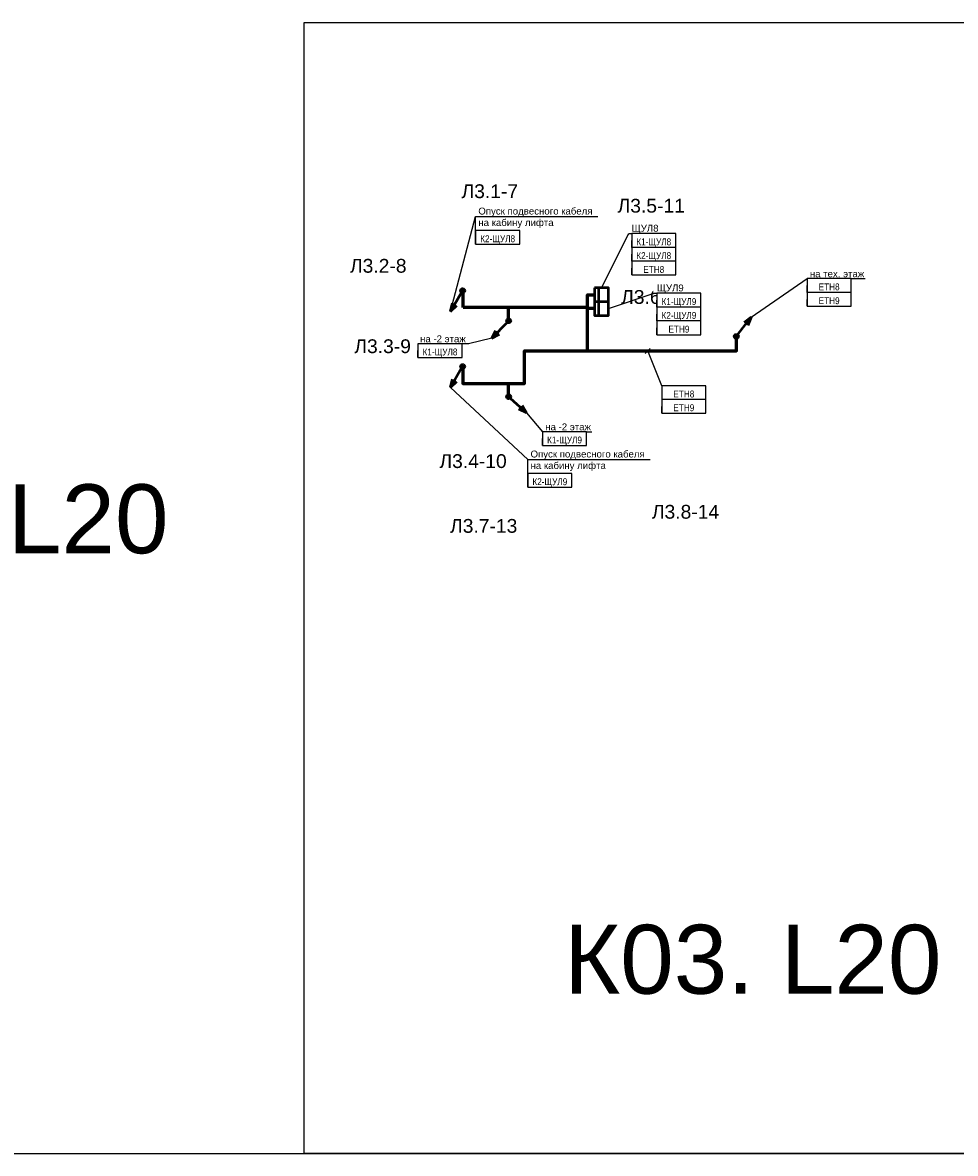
# Model space of a CAD drawing. Header units: millimetres. Extents: x -277772 to 277599, y -59564 to 282085.
# Tile 144 of 192: x -78220 to -44392, y 101872 to 142872. Entities that reach past the tile are written whole.
import ezdxf
from ezdxf import colors
from ezdxf.entities.mleader import LeaderData, LeaderLine
from ezdxf.enums import TextEntityAlignment as Align
from ezdxf.math import Vec2, Vec3

# ---------------------------------------------------------------- set-up
doc = ezdxf.new("R2018")
doc.units = ezdxf.units.MM
doc.set_wipeout_variables(frame=1)
doc.layers.add('UNPLOTTED', color=2, linetype='Continuous', plot=False)
for name, color, linetype, lineweight in [('КИП_выноска', 6, 'Continuous', 25), ('КИП_прибор', 140, 'Continuous', 50), ('КИП_трасса', 3, 'Continuous', 60)]:
    doc.layers.add(name, color=color, linetype=linetype, lineweight=lineweight)
doc.styles.add('CP.Text', font='arial.ttf')
doc.styles.add('GOST 2.304', font='arial.ttf', dxfattribs={"width": 0.85})
doc.linetypes.add('в трубе открыто', pattern='A,10,[133,ltypeshp.shx,S=0.75,R=0,X=-5,Y=2.5],-2.5,[130,ltypeshp.shx,S=2.5,R=-45,X=0,Y=0],-2.5', length=15)

# ---------------------------------------------------------------- blocks, each defined once
blk = doc.blocks.new('*U4')
at = {"color": 0}
blk.add_line((0, 85.08), (-185, 85.08), dxfattribs=at)
for points in [[(0, 410), (0, 0), (-569, 0), (-569, 410)], [(-185, 55.08), (0, 55.08), (0, 0), (-185, 0)]]:
    blk.add_lwpolyline(points, close=True, dxfattribs=at)
blk = doc.blocks.new('_None')
blk = doc.blocks.new('*U27')
at = {"lineweight": 50}
h = blk.add_hatch(color=256, dxfattribs=at)
h.dxf.hatch_style = 1
edge = h.paths.add_edge_path()
edge.add_arc((0, 0), 0.75, 240.0423, 600.0423)
for p, q in [((-0.37, -0.65), (-4.37, -7.58)), ((-4.37, -7.58), (-3.65, -4.53)), ((-4.37, -7.58), (-2.09, -5.43))]:
    blk.add_line(p, q, dxfattribs=at)
blk.add_circle((0, 0), 0.75, dxfattribs=at)
blk = doc.blocks.new('*U28')
at = {"lineweight": 50}
h = blk.add_hatch(color=256, dxfattribs=at)
h.dxf.hatch_style = 1
edge = h.paths.add_edge_path()
edge.add_arc((0, 0), 0.75, -41.659, 318.341)
for p, q in [((0.56, -0.5), (6.54, -5.82)), ((6.54, -5.82), (4.89, -3.15)), ((6.54, -5.82), (3.7, -4.49))]:
    blk.add_line(p, q, dxfattribs=at)
blk.add_circle((0, 0), 0.75, dxfattribs=at)
blk = doc.blocks.new('*U58')
at = {"color": 0, "lineweight": 30, "style": 'GOST 2.304', "width": 0.85}
for tag, p in [('ИМЯ_КАБЕЛЯ_3', (8, -12.5)), ('ИМЯ_КАБЕЛЯ_4', (8, -17.5)), ('ИМЯ_КАБЕЛЯ_5', (8, -22.5)), ('ИМЯ_КАБЕЛЯ_6', (8, -27.5)), ('ИМЯ_КАБЕЛЯ_7', (8, -32.5)), ('ИМЯ_КАБЕЛЯ_8', (8, -37.5)), ('ИМЯ_КАБЕЛЯ_9', (8, -42.5))]:
    blk.add_attdef(tag, text='', height=2.5, dxfattribs=at).set_placement(p, align=Align.BOTTOM_CENTER)
at = {"linetype": 'Continuous'}
blk.add_wipeout([(0, 2.5), (16, 2.5), (16, -2.5), (0, -2.5)], dxfattribs=at)
at = {"color": 0}
blk.add_line((0, -2.5), (0, 0), dxfattribs=at)
at = {"color": 0, "linetype": 'Continuous'}
blk.add_lwpolyline([(0, -2.5), (16, -2.5), (16, 2.5), (0, 2.5)], close=True, dxfattribs=at)
at = {"color": 0, "linetype": 'Continuous', "lineweight": 30, "ltscale": 75, "width": 0.85, "flags": 104}
blk.add_attdef('ПРИМЕЧАНИЕ_1', text='', height=2.5, dxfattribs=at).set_placement((8, 3.61), align=Align.BOTTOM_CENTER)
at = {"color": 0, "lineweight": 30, "style": 'GOST 2.304', "width": 0.85}
for tag, p in [('ИМЯ_КАБЕЛЯ_1', (8, -2.5)), ('ИМЯ_КАБЕЛЯ_2', (8, -7.5))]:
    blk.add_attdef(tag, text='', height=2.5, dxfattribs=at).set_placement(p, align=Align.BOTTOM_CENTER)
at = {"color": 0, "lineweight": 30, "width": 0.85, "flags": 104}
blk.add_attdef('ПРИМЕЧАНИЕ_2', text='', height=2.5, dxfattribs=at).set_placement((8, -7.53), align=Align.BOTTOM_CENTER)
blk = doc.blocks.new('*U57')
at = {"color": 0, "lineweight": 30, "style": 'GOST 2.304', "width": 0.85}
for tag, p in [('ИМЯ_КАБЕЛЯ_3', (8.01, -20.05)), ('ИМЯ_КАБЕЛЯ_4', (8.01, -25.05)), ('ИМЯ_КАБЕЛЯ_5', (8.01, -30.05)), ('ИМЯ_КАБЕЛЯ_6', (8.01, -35.05)), ('ИМЯ_КАБЕЛЯ_7', (8.01, -40.05)), ('ИМЯ_КАБЕЛЯ_8', (8.01, -45.05)), ('ИМЯ_КАБЕЛЯ_9', (8.01, -50.05))]:
    blk.add_attdef(tag, text='', height=2.5, dxfattribs=at).set_placement(p, align=Align.BOTTOM_CENTER)
at = {"linetype": 'Continuous'}
blk.add_wipeout([(0.01, -5.05), (16.01, -5.05), (16.01, -10.05), (0.01, -10.05)], dxfattribs=at)
at = {"color": 0}
blk.add_line((0.01, -10.05), (0, 0), dxfattribs=at)
at = {"color": 0, "linetype": 'Continuous'}
blk.add_lwpolyline([(0.01, -10.05), (16.01, -10.05), (16.01, -5.05), (0.01, -5.05)], close=True, dxfattribs=at)
at = {"color": 0, "linetype": 'Continuous', "lineweight": 30, "ltscale": 75, "width": 0.85, "flags": 104}
blk.add_attdef('ПРИМЕЧАНИЕ_1', text='', height=2.5, dxfattribs=at).set_placement((8.01, -3.94), align=Align.BOTTOM_CENTER)
at = {"color": 0, "lineweight": 30, "style": 'GOST 2.304', "width": 0.85}
for tag, p in [('ИМЯ_КАБЕЛЯ_1', (8.01, -10.05)), ('ИМЯ_КАБЕЛЯ_2', (8.01, -15.05))]:
    blk.add_attdef(tag, text='', height=2.5, dxfattribs=at).set_placement(p, align=Align.BOTTOM_CENTER)
at = {"color": 0, "lineweight": 30, "width": 0.85, "flags": 104}
blk.add_attdef('ПРИМЕЧАНИЕ_2', text='', height=2.5, dxfattribs=at).set_placement((8.01, -15.08), align=Align.BOTTOM_CENTER)
blk = doc.blocks.new('Шкаф')
at = {"linetype": 'Continuous'}
blk.add_wipeout([(-2.5, -2.5), (-2.5, 2.5), (2.5, 2.5), (2.5, -2.5)], dxfattribs=at)
at = {"color": 0, "linetype": 'Continuous'}
for points in [[(-2.5, -2.5), (2.5, -2.5), (2.5, 2.5), (-2.5, 2.5)], [(-2.5, -2.5), (2.5, -2.5), (2.5, -1), (-2.5, -1)]]:
    blk.add_lwpolyline(points, close=True, dxfattribs=at)
blk = doc.blocks.new('*U79')
at = {"lineweight": 50}
h = blk.add_hatch(color=256, dxfattribs=at)
h.dxf.hatch_style = 1
edge = h.paths.add_edge_path()
edge.add_arc((0, 0), 0.75, -133.6166, 226.3834)
for p, q in [((-0.52, -0.54), (-6.04, -6.33)), ((-6.04, -6.33), (-4.62, -3.54)), ((-6.04, -6.33), (-3.31, -4.78))]:
    blk.add_line(p, q, dxfattribs=at)
blk.add_circle((0, 0), 0.75, dxfattribs=at)
blk = doc.blocks.new('*U76')
at = {"lineweight": 50}
h = blk.add_hatch(color=256, dxfattribs=at)
h.dxf.hatch_style = 1
edge = h.paths.add_edge_path()
edge.add_arc((0, 0), 0.75, 412.5351, 772.5351)
for p, q in [((0.46, 0.6), (5.32, 6.95)), ((5.32, 6.95), (2.78, 5.11)), ((5.32, 6.95), (4.21, 4.02))]:
    blk.add_line(p, q, dxfattribs=at)
blk.add_circle((0, 0), 0.75, dxfattribs=at)
blk = doc.blocks.new('*U80')
at = {"color": 0, "linetype": 'Continuous'}
blk.add_line((-0.88, -0.88), (0.88, 0.88), dxfattribs=at)
at = {"color": 0, "lineweight": 30, "style": 'GOST 2.304', "width": 0.85}
for tag, p in [('ИМЯ_КАБЕЛЯ_3', (13.09, -27.61)), ('ИМЯ_КАБЕЛЯ_4', (13.09, -32.61)), ('ИМЯ_КАБЕЛЯ_5', (13.09, -37.61)), ('ИМЯ_КАБЕЛЯ_6', (13.09, -42.61)), ('ИМЯ_КАБЕЛЯ_7', (13.09, -47.61)), ('ИМЯ_КАБЕЛЯ_8', (13.09, -52.61)), ('ИМЯ_КАБЕЛЯ_9', (13.09, -57.61))]:
    blk.add_attdef(tag, text='', height=2.5, dxfattribs=at).set_placement(p, align=Align.BOTTOM_CENTER)
at = {"linetype": 'Continuous'}
blk.add_wipeout([(5.09, -12.61), (21.09, -12.61), (21.09, -17.61), (5.09, -17.61)], dxfattribs=at)
at = {"color": 0}
blk.add_line((5.09, -12.61), (0, 0), dxfattribs=at)
at = {"color": 0, "linetype": 'Continuous'}
blk.add_lwpolyline([(5.09, -17.61), (21.09, -17.61), (21.09, -12.61), (5.09, -12.61)], close=True, dxfattribs=at)
at = {"color": 0, "linetype": 'Continuous', "lineweight": 30, "ltscale": 75, "width": 0.85, "flags": 104}
blk.add_attdef('ПРИМЕЧАНИЕ_1', text='', height=2.5, dxfattribs=at).set_placement((13.09, -11.5), align=Align.BOTTOM_CENTER)
at = {"color": 0, "lineweight": 30, "style": 'GOST 2.304', "width": 0.85}
for tag, p in [('ИМЯ_КАБЕЛЯ_1', (13.09, -17.61)), ('ИМЯ_КАБЕЛЯ_2', (13.09, -22.61))]:
    blk.add_attdef(tag, text='', height=2.5, dxfattribs=at).set_placement(p, align=Align.BOTTOM_CENTER)
at = {"color": 0, "lineweight": 30, "width": 0.85, "flags": 104}
blk.add_attdef('ПРИМЕЧАНИЕ_2', text='', height=2.5, dxfattribs=at).set_placement((13.09, -22.64), align=Align.BOTTOM_CENTER)

msp = doc.modelspace()

# ---------------------------------------------------------------- linework, layer by layer
at = {"layer": 'UNPLOTTED', "color": 1, "ltscale": 100}
msp.add_xline((-94774, 101872), (1, 0), dxfattribs=at)
at = {"layer": 'КИП_трасса', "linetype": 'в трубе открыто', "ltscale": 100}
for points in [[(-60594, 132059), (-60594, 132537)], [(-62257, 130403), (-62257, 129787), (-60017, 129787), (-60017, 130969), (-52336, 130969), (-52336, 131494)], [(-60594, 129309), (-60594, 129787)]]:
    msp.add_lwpolyline(points, dxfattribs=at)

# ---------------------------------------------------------------- block references
at = {"layer": 'UNPLOTTED', "xscale": 100, "yscale": 100, "zscale": 100}
msp.add_blockref('*U4', (-11109, 101872), dxfattribs=at)
at = {"layer": 'КИП_выноска', "xscale": 100, "yscale": 100, "zscale": 100}
for name, p in [('*U27', (-62261, 133153)), ('*U79', (-60594, 132059)), ('*U76', (-52336, 131494)), ('*U27', (-62261, 130403)), ('*U28', (-60594, 129309))]:
    msp.add_blockref(name, p, dxfattribs=at)

# ---------------------------------------------------------------- texts
at = {"layer": 'UNPLOTTED', "style": 'CP.Text'}
for s, p in [('Л3.1-7', (-62302, 136509)), ('Л3.5-11', (-56642, 135983)), ('Л3.2-8', (-66347, 133805)), ('Л3.6-12', (-56513, 132675)), ('Л3.3-9', (-66188, 130889)), ('Л3.4-10', (-63102, 126723)), ('Л3.8-14', (-55399, 124886)), ('Л3.7-13', (-62717, 124374))]:
    msp.add_text(s, height=500, dxfattribs=at).set_placement(p)
for s, p in [('L20', (-72927, 123631)), ('К03. L20', (-44896, 107661))]:
    msp.add_text(s, height=2500, dxfattribs=at).set_placement(p, align=Align.RIGHT)

# ---------------------------------------------------------------- next in the draw order: block references
at = {"layer": 'КИП_прибор', "linetype": 'ByBlock', "xscale": 100, "yscale": 100, "zscale": 100, "rotation": 270}
msp.add_blockref('Шкаф', (-57224, 132507), dxfattribs=at)

# ---------------------------------------------------------------- next in the draw order: leaders
at = {"layer": 'КИП_выноска'}
ml = msp.add_multileader_mtext('Standard', dxfattribs=at)
ml.set_content('на тех. этаж', color=256, style='CP.Text')
ml.set_leader_properties(color=256, linetype='ByLayer', lineweight=-1)
ml.set_arrow_properties(name='NONE')
ml.build(insert=Vec2(0, 0))
ml.multileader.update_dxf_attribs({"has_dogleg": 0, "text_left_attachment_type": 6, "text_right_attachment_type": 6, "dogleg_length": 0.5, "arrow_head_size": 300})
ctx = ml.context
ctx.base_point, ctx.char_height, ctx.arrow_head_size, ctx.landing_gap_size, ctx.plane_origin = Vec3(-49770, 133589), 250, 300, 100, Vec3(-47984, 132572)
ctx.left_attachment, ctx.right_attachment = 6, 6
notes = []
notes.append((ctx, [(0, (1, 1, 0), (-49771, 133589), (1, 0), 0.5, [(0, [(-51804, 132188)], 0, [])])]))
ctx.mtext.insert, ctx.mtext.width, ctx.mtext.defined_height, ctx.mtext.flow_direction = Vec3(-49670, 133889), 1980.9, 319, 5
ctx.mtext.has_bg_fill, ctx.mtext.bg_color, ctx.mtext.bg_scale_factor, ctx.mtext.bg_transparency, ctx.mtext.use_window_bg_color = 1, -1027028792, 1.5, 0, 1
ml = msp.add_multileader_mtext('Standard', dxfattribs=at)
ml.set_content('на -2 этаж', color=256, style='CP.Text')
ml.set_leader_properties(color=256, linetype='ByLayer', lineweight=-1)
ml.set_arrow_properties(name='NONE')
ml.build(insert=Vec2(0, 0))
ml.multileader.update_dxf_attribs({"has_dogleg": 0, "text_left_attachment_type": 6, "text_right_attachment_type": 6, "dogleg_length": 0.5, "arrow_head_size": 300})
ctx = ml.context
ctx.base_point, ctx.char_height, ctx.arrow_head_size, ctx.landing_gap_size, ctx.plane_origin = Vec3(-63883, 131230), 250, 300, 100, Vec3(-61016, 128570)
ctx.left_attachment, ctx.right_attachment, ctx.text_align_type = 6, 6, 2
notes.append((ctx, [(1, (1, 1, 0), (-62047, 131230), (-1, 0), 0.5, [(0, [(-61198, 131426)], 0, [])])]))
ctx.mtext.insert, ctx.mtext.width, ctx.mtext.alignment, ctx.mtext.flow_direction = Vec3(-62148, 131530), 1672.35, 3, 5
ctx.mtext.has_bg_fill, ctx.mtext.bg_color, ctx.mtext.bg_scale_factor, ctx.mtext.bg_transparency, ctx.mtext.use_window_bg_color = 1, -1027028792, 1.5, 0, 1
ml = msp.add_multileader_mtext('Standard', dxfattribs=at)
ml.set_content('на -2 этаж', color=256, style='CP.Text')
ml.set_leader_properties(color=256, linetype='ByLayer', lineweight=-1)
ml.set_arrow_properties(name='NONE')
ml.build(insert=Vec2(0, 0))
ml.multileader.update_dxf_attribs({"has_dogleg": 0, "text_left_attachment_type": 6, "text_right_attachment_type": 6, "dogleg_length": 0.5, "arrow_head_size": 300})
ctx = ml.context
ctx.base_point, ctx.char_height, ctx.arrow_head_size, ctx.landing_gap_size, ctx.plane_origin = Vec3(-59366, 128039), 250, 300, 100, Vec3(-56499, 125379)
ctx.left_attachment, ctx.right_attachment = 6, 6
notes.append((ctx, [(0, (1, 1, 0), (-59367, 128039), (1, 0), 0.5, [(0, [(-59941, 128728)], 0, [])])]))
ctx.mtext.insert, ctx.mtext.width, ctx.mtext.flow_direction = Vec3(-59266, 128339), 2299.33, 5
ctx.mtext.has_bg_fill, ctx.mtext.bg_color, ctx.mtext.bg_scale_factor, ctx.mtext.bg_transparency, ctx.mtext.use_window_bg_color = 1, -1027028792, 1.5, 0, 1
for ctx, leaders in notes:
    for number, flags, end, landing, length, lines in leaders:
        leader = LeaderData()
        leader.index, (leader.has_last_leader_line, leader.has_dogleg_vector, leader.attachment_direction) = number, flags
        leader.last_leader_point, leader.dogleg_vector, leader.dogleg_length = Vec3(end), Vec3(landing), length
        for number, points, colour, breaks in lines:
            line = LeaderLine()
            line.index, line.vertices, line.color, line.breaks = number, Vec3.list(points), colors.encode_raw_color(colour), breaks
            leader.lines.append(line)
        ctx.leaders.append(leader)

# ---------------------------------------------------------------- next in the draw order: block references
ref = msp.add_blockref('*U58', (-49770, 133339), dxfattribs=dict(at, xscale=100, yscale=100, zscale=100))
lines = msp.add_mtext('\\W0.8500;', dxfattribs={"layer": '0', "color": 0, "linetype": 'Continuous', "lineweight": 30, "ltscale": 75, "insert": (-48970, 133700), "char_height": 2.5, "attachment_point": 1})
ref.add_attrib('ПРИМЕЧАНИЕ_1', '', (-48970, 133700), dxfattribs={"flags": 104}).embed_mtext(lines)
ref.add_attrib('ИМЯ_КАБЕЛЯ_1', 'ETH8', dxfattribs={"layer": '0', "color": 0, "lineweight": 30, "height": 250, "style": 'GOST 2.304', "width": 0.85}).set_placement((-48970, 133089), align=Align.BOTTOM_CENTER)
lines = msp.add_mtext('\\W0.8500;', dxfattribs={"layer": '0', "color": 0, "lineweight": 30, "insert": (-48970, 132586), "char_height": 2.5, "attachment_point": 1})
ref.add_attrib('ПРИМЕЧАНИЕ_2', '', (-48970, 132586), dxfattribs={"flags": 104}).embed_mtext(lines)
ref = msp.add_blockref('*U58', (-63883, 130980), dxfattribs=dict(at, xscale=100, yscale=100, zscale=100))
lines = msp.add_mtext('\\W0.8500;', dxfattribs={"layer": '0', "color": 0, "linetype": 'Continuous', "lineweight": 30, "ltscale": 75, "insert": (-63083, 131341), "char_height": 2.5, "attachment_point": 1})
ref.add_attrib('ПРИМЕЧАНИЕ_1', '', (-63083, 131341), dxfattribs={"flags": 104}).embed_mtext(lines)
ref.add_attrib('ИМЯ_КАБЕЛЯ_1', 'К1-ЩУЛ8', dxfattribs={"layer": '0', "color": 0, "lineweight": 30, "height": 250, "style": 'GOST 2.304', "width": 0.85}).set_placement((-63083, 130730), align=Align.BOTTOM_CENTER)
lines = msp.add_mtext('\\W0.8500;', dxfattribs={"layer": '0', "color": 0, "lineweight": 30, "insert": (-63083, 130227), "char_height": 2.5, "attachment_point": 1})
ref.add_attrib('ПРИМЕЧАНИЕ_2', '', (-63083, 130227), dxfattribs={"flags": 104}).embed_mtext(lines)
ref = msp.add_blockref('*U58', (-59366, 127789), dxfattribs=dict(at, xscale=100, yscale=100, zscale=100))
lines = msp.add_mtext('\\W0.8500;', dxfattribs={"layer": '0', "color": 0, "linetype": 'Continuous', "lineweight": 30, "ltscale": 75, "insert": (-58566, 128150), "char_height": 2.5, "attachment_point": 1})
ref.add_attrib('ПРИМЕЧАНИЕ_1', '', (-58566, 128150), dxfattribs={"flags": 104}).embed_mtext(lines)
ref.add_attrib('ИМЯ_КАБЕЛЯ_1', 'К1-ЩУЛ9', dxfattribs={"layer": '0', "color": 0, "lineweight": 30, "height": 250, "style": 'GOST 2.304', "width": 0.85}).set_placement((-58566, 127539), align=Align.BOTTOM_CENTER)
lines = msp.add_mtext('\\W0.8500;', dxfattribs={"layer": '0', "color": 0, "lineweight": 30, "insert": (-58566, 127036), "char_height": 2.5, "attachment_point": 1})
ref.add_attrib('ПРИМЕЧАНИЕ_2', '', (-58566, 127036), dxfattribs={"flags": 104}).embed_mtext(lines)

# ---------------------------------------------------------------- next in the draw order: leaders
ml = msp.add_multileader_mtext('Standard', dxfattribs=at)
ml.set_content('ЩУЛ9', color=256, style='CP.Text')
ml.set_leader_properties(color=256, linetype='ByLayer', lineweight=-1)
ml.set_arrow_properties(name='NONE')
ml.build(insert=Vec2(0, 0))
ml.multileader.update_dxf_attribs({"has_dogleg": 0, "text_left_attachment_type": 6, "text_right_attachment_type": 6, "dogleg_length": 0.5, "arrow_head_size": 300})
ctx = ml.context
ctx.base_point, ctx.char_height, ctx.arrow_head_size, ctx.landing_gap_size, ctx.plane_origin = Vec3(-55318, 133057), 250, 300, 100, Vec3(-52694, 130398)
ctx.left_attachment, ctx.right_attachment = 6, 6
notes = []
notes.append((ctx, [(0, (1, 1, 0), (-55318, 133057), (1, 0), 0.5, [(0, [(-56974, 132507)], 0, [])])]))
ctx.mtext.insert, ctx.mtext.width, ctx.mtext.defined_height, ctx.mtext.flow_direction = Vec3(-55218, 133377), 1655.96, 319, 5
ctx.mtext.has_bg_fill, ctx.mtext.bg_color, ctx.mtext.bg_scale_factor, ctx.mtext.bg_transparency, ctx.mtext.use_window_bg_color = 1, -1027028792, 1.5, 0, 1
for ctx, leaders in notes:
    for number, flags, end, landing, length, lines in leaders:
        leader = LeaderData()
        leader.index, (leader.has_last_leader_line, leader.has_dogleg_vector, leader.attachment_direction) = number, flags
        leader.last_leader_point, leader.dogleg_vector, leader.dogleg_length = Vec3(end), Vec3(landing), length
        for number, points, colour, breaks in lines:
            line = LeaderLine()
            line.index, line.vertices, line.color, line.breaks = number, Vec3.list(points), colors.encode_raw_color(colour), breaks
            leader.lines.append(line)
        ctx.leaders.append(leader)

# ---------------------------------------------------------------- next in the draw order: block references
ref = msp.add_blockref('*U58', (-55218, 132807), dxfattribs=dict(at, xscale=100, yscale=100, zscale=100))
lines = msp.add_mtext('\\W0.8500;', dxfattribs={"layer": '0', "color": 0, "linetype": 'Continuous', "lineweight": 30, "ltscale": 75, "insert": (-54418, 133169), "char_height": 2.5, "attachment_point": 1})
ref.add_attrib('ПРИМЕЧАНИЕ_1', '', (-54418, 133169), dxfattribs={"flags": 104}).embed_mtext(lines)
ref.add_attrib('ИМЯ_КАБЕЛЯ_1', 'К1-ЩУЛ9', dxfattribs={"layer": '0', "color": 0, "lineweight": 30, "height": 250, "style": 'GOST 2.304', "width": 0.85}).set_placement((-54418, 132557), align=Align.BOTTOM_CENTER)
lines = msp.add_mtext('\\W0.8500;', dxfattribs={"layer": '0', "color": 0, "lineweight": 30, "insert": (-54418, 132054), "char_height": 2.5, "attachment_point": 1})
ref.add_attrib('ПРИМЕЧАНИЕ_2', '', (-54418, 132054), dxfattribs={"flags": 104}).embed_mtext(lines)
ref = msp.add_blockref('*U58', (-49770, 132839), dxfattribs=dict(at, xscale=100, yscale=100, zscale=100))
lines = msp.add_mtext('\\W0.8500;', dxfattribs={"layer": '0', "color": 0, "linetype": 'Continuous', "lineweight": 30, "ltscale": 75, "insert": (-48970, 133200), "char_height": 2.5, "attachment_point": 1})
ref.add_attrib('ПРИМЕЧАНИЕ_1', '', (-48970, 133200), dxfattribs={"flags": 104}).embed_mtext(lines)
ref.add_attrib('ИМЯ_КАБЕЛЯ_1', 'ETH9', dxfattribs={"layer": '0', "color": 0, "lineweight": 30, "height": 250, "style": 'GOST 2.304', "width": 0.85}).set_placement((-48970, 132589), align=Align.BOTTOM_CENTER)
lines = msp.add_mtext('\\W0.8500;', dxfattribs={"layer": '0', "color": 0, "lineweight": 30, "insert": (-48970, 132086), "char_height": 2.5, "attachment_point": 1})
ref.add_attrib('ПРИМЕЧАНИЕ_2', '', (-48970, 132086), dxfattribs={"flags": 104}).embed_mtext(lines)

# ---------------------------------------------------------------- next in the draw order: leaders
ml = msp.add_multileader_mtext('Standard', dxfattribs=at)
ml.set_content('Опуск подвесного кабеля\\Pна кабину лифта', color=256, style='CP.Text')
ml.set_leader_properties(color=256, linetype='ByLayer', lineweight=-1)
ml.set_arrow_properties(name='NONE')
ml.build(insert=Vec2(0, 0))
ml.multileader.update_dxf_attribs({"has_dogleg": 0, "text_left_attachment_type": 6, "text_right_attachment_type": 6, "dogleg_length": 0.5, "arrow_head_size": 300})
ctx = ml.context
ctx.base_point, ctx.char_height, ctx.arrow_head_size, ctx.landing_gap_size, ctx.plane_origin = Vec3(-59900, 127031), 250, 300, 100, Vec3(-57375, 123923)
ctx.left_attachment, ctx.right_attachment = 6, 6
notes = []
notes.append((ctx, [(0, (1, 1, 0), (-59901, 127031), (1, 0), 0.5, [(0, [(-62698, 129645)], 0, [])])]))
ctx.mtext.insert, ctx.mtext.width, ctx.mtext.flow_direction = Vec3(-59800, 127355), 4659.57, 5
ctx.mtext.has_bg_fill, ctx.mtext.bg_color, ctx.mtext.bg_scale_factor, ctx.mtext.bg_transparency, ctx.mtext.use_window_bg_color = 1, -1073741824, 1.1, 0, 1
for ctx, leaders in notes:
    for number, flags, end, landing, length, lines in leaders:
        leader = LeaderData()
        leader.index, (leader.has_last_leader_line, leader.has_dogleg_vector, leader.attachment_direction) = number, flags
        leader.last_leader_point, leader.dogleg_vector, leader.dogleg_length = Vec3(end), Vec3(landing), length
        for number, points, colour, breaks in lines:
            line = LeaderLine()
            line.index, line.vertices, line.color, line.breaks = number, Vec3.list(points), colors.encode_raw_color(colour), breaks
            leader.lines.append(line)
        ctx.leaders.append(leader)

# ---------------------------------------------------------------- next in the draw order: block references
ref = msp.add_blockref('*U58', (-55218, 132307), dxfattribs=dict(at, xscale=100, yscale=100, zscale=100))
lines = msp.add_mtext('\\W0.8500;', dxfattribs={"layer": '0', "color": 0, "linetype": 'Continuous', "lineweight": 30, "ltscale": 75, "insert": (-54418, 132669), "char_height": 2.5, "attachment_point": 1})
ref.add_attrib('ПРИМЕЧАНИЕ_1', '', (-54418, 132669), dxfattribs={"flags": 104}).embed_mtext(lines)
ref.add_attrib('ИМЯ_КАБЕЛЯ_1', 'К2-ЩУЛ9', dxfattribs={"layer": '0', "color": 0, "lineweight": 30, "height": 250, "style": 'GOST 2.304', "width": 0.85}).set_placement((-54418, 132057), align=Align.BOTTOM_CENTER)
lines = msp.add_mtext('\\W0.8500;', dxfattribs={"layer": '0', "color": 0, "lineweight": 30, "insert": (-54418, 131554), "char_height": 2.5, "attachment_point": 1})
ref.add_attrib('ПРИМЕЧАНИЕ_2', '', (-54418, 131554), dxfattribs={"flags": 104}).embed_mtext(lines)
ref = msp.add_blockref('*U57', (-59900, 127031), dxfattribs=dict(at, xscale=100, yscale=100, zscale=100))
lines = msp.add_mtext('\\W0.8500;', dxfattribs={"layer": '0', "color": 0, "linetype": 'Continuous', "lineweight": 30, "ltscale": 75, "insert": (-59099, 126637), "char_height": 2.5, "attachment_point": 1})
ref.add_attrib('ПРИМЕЧАНИЕ_1', '', (-59099, 126637), dxfattribs={"flags": 104}).embed_mtext(lines)
ref.add_attrib('ИМЯ_КАБЕЛЯ_1', 'К2-ЩУЛ9', dxfattribs={"layer": '0', "color": 0, "lineweight": 30, "height": 250, "style": 'GOST 2.304', "width": 0.85}).set_placement((-59099, 126026), align=Align.BOTTOM_CENTER)
lines = msp.add_mtext('\\W0.8500;', dxfattribs={"layer": '0', "color": 0, "lineweight": 30, "insert": (-59099, 125523), "char_height": 2.5, "attachment_point": 1})
ref.add_attrib('ПРИМЕЧАНИЕ_2', '', (-59099, 125523), dxfattribs={"flags": 104}).embed_mtext(lines)

# ---------------------------------------------------------------- next in the draw order: leaders
ml = msp.add_multileader_mtext('Standard', dxfattribs=at)
ml.set_content('ЩУЛ8', color=256, style='CP.Text')
ml.set_leader_properties(color=256, linetype='ByLayer', lineweight=-1)
ml.set_arrow_properties(name='NONE')
ml.build(insert=Vec2(0, 0))
ml.multileader.update_dxf_attribs({"has_dogleg": 0, "text_left_attachment_type": 6, "text_right_attachment_type": 6, "dogleg_length": 0.5, "arrow_head_size": 300})
ctx = ml.context
ctx.base_point, ctx.char_height, ctx.arrow_head_size, ctx.landing_gap_size, ctx.plane_origin = Vec3(-56231, 135223), 250, 300, 100, Vec3(-53607, 132563)
ctx.left_attachment, ctx.right_attachment = 6, 6
notes = []
notes.append((ctx, [(0, (1, 1, 0), (-56231, 135223), (1, 0), 0.5, [(0, [(-57224, 133257)], 0, [])])]))
ctx.mtext.insert, ctx.mtext.width, ctx.mtext.defined_height, ctx.mtext.flow_direction = Vec3(-56131, 135542), 1655.96, 319, 5
ctx.mtext.has_bg_fill, ctx.mtext.bg_color, ctx.mtext.bg_scale_factor, ctx.mtext.bg_transparency, ctx.mtext.use_window_bg_color = 1, -1027028792, 1.5, 0, 1
for ctx, leaders in notes:
    for number, flags, end, landing, length, lines in leaders:
        leader = LeaderData()
        leader.index, (leader.has_last_leader_line, leader.has_dogleg_vector, leader.attachment_direction) = number, flags
        leader.last_leader_point, leader.dogleg_vector, leader.dogleg_length = Vec3(end), Vec3(landing), length
        for number, points, colour, breaks in lines:
            line = LeaderLine()
            line.index, line.vertices, line.color, line.breaks = number, Vec3.list(points), colors.encode_raw_color(colour), breaks
            leader.lines.append(line)
        ctx.leaders.append(leader)

# ---------------------------------------------------------------- next in the draw order: block references
ref = msp.add_blockref('*U58', (-56131, 134973), dxfattribs=dict(at, xscale=100, yscale=100, zscale=100))
lines = msp.add_mtext('\\W0.8500;', dxfattribs={"layer": '0', "color": 0, "linetype": 'Continuous', "lineweight": 30, "ltscale": 75, "insert": (-55331, 135334), "char_height": 2.5, "attachment_point": 1})
ref.add_attrib('ПРИМЕЧАНИЕ_1', '', (-55331, 135334), dxfattribs={"flags": 104}).embed_mtext(lines)
ref.add_attrib('ИМЯ_КАБЕЛЯ_1', 'К1-ЩУЛ8', dxfattribs={"layer": '0', "color": 0, "lineweight": 30, "height": 250, "style": 'GOST 2.304', "width": 0.85}).set_placement((-55331, 134723), align=Align.BOTTOM_CENTER)
lines = msp.add_mtext('\\W0.8500;', dxfattribs={"layer": '0', "color": 0, "lineweight": 30, "insert": (-55331, 134220), "char_height": 2.5, "attachment_point": 1})
ref.add_attrib('ПРИМЕЧАНИЕ_2', '', (-55331, 134220), dxfattribs={"flags": 104}).embed_mtext(lines)
ref = msp.add_blockref('*U58', (-55218, 131807), dxfattribs=dict(at, xscale=100, yscale=100, zscale=100))
lines = msp.add_mtext('\\W0.8500;', dxfattribs={"layer": '0', "color": 0, "linetype": 'Continuous', "lineweight": 30, "ltscale": 75, "insert": (-54418, 132169), "char_height": 2.5, "attachment_point": 1})
ref.add_attrib('ПРИМЕЧАНИЕ_1', '', (-54418, 132169), dxfattribs={"flags": 104}).embed_mtext(lines)
ref.add_attrib('ИМЯ_КАБЕЛЯ_1', 'ETH9', dxfattribs={"layer": '0', "color": 0, "lineweight": 30, "height": 250, "style": 'GOST 2.304', "width": 0.85}).set_placement((-54418, 131557), align=Align.BOTTOM_CENTER)
lines = msp.add_mtext('\\W0.8500;', dxfattribs={"layer": '0', "color": 0, "lineweight": 30, "insert": (-54418, 131054), "char_height": 2.5, "attachment_point": 1})
ref.add_attrib('ПРИМЕЧАНИЕ_2', '', (-54418, 131054), dxfattribs={"flags": 104}).embed_mtext(lines)

# ---------------------------------------------------------------- next in the draw order: leaders
ml = msp.add_multileader_mtext('Standard', dxfattribs=at)
ml.set_content('Опуск подвесного кабеля\\Pна кабину лифта', color=256, style='CP.Text')
ml.set_leader_properties(color=256, linetype='ByLayer', lineweight=-1)
ml.set_arrow_properties(name='NONE')
ml.build(insert=Vec2(0, 0))
ml.multileader.update_dxf_attribs({"has_dogleg": 0, "text_left_attachment_type": 6, "text_right_attachment_type": 6, "dogleg_length": 0.5, "arrow_head_size": 300})
ctx = ml.context
ctx.base_point, ctx.char_height, ctx.arrow_head_size, ctx.landing_gap_size, ctx.plane_origin = Vec3(-61793, 135841), 250, 300, 100, Vec3(-59267, 132732)
ctx.left_attachment, ctx.right_attachment = 6, 6
notes = []
notes.append((ctx, [(0, (1, 1, 0), (-61793, 135841), (1, 0), 0.5, [(0, [(-62698, 132395)], 0, [])])]))
ctx.mtext.insert, ctx.mtext.width, ctx.mtext.flow_direction = Vec3(-61693, 136164), 4659.57, 5
ctx.mtext.has_bg_fill, ctx.mtext.bg_color, ctx.mtext.bg_scale_factor, ctx.mtext.bg_transparency, ctx.mtext.use_window_bg_color = 1, -1073741824, 1.1, 0, 1
for ctx, leaders in notes:
    for number, flags, end, landing, length, lines in leaders:
        leader = LeaderData()
        leader.index, (leader.has_last_leader_line, leader.has_dogleg_vector, leader.attachment_direction) = number, flags
        leader.last_leader_point, leader.dogleg_vector, leader.dogleg_length = Vec3(end), Vec3(landing), length
        for number, points, colour, breaks in lines:
            line = LeaderLine()
            line.index, line.vertices, line.color, line.breaks = number, Vec3.list(points), colors.encode_raw_color(colour), breaks
            leader.lines.append(line)
        ctx.leaders.append(leader)

# ---------------------------------------------------------------- next in the draw order: linework, layer by layer
at = {"layer": 'КИП_трасса', "linetype": 'в трубе открыто', "ltscale": 100}
for p, q in [((-62247, 132537), (-62247, 133153)), ((-57734, 132537), (-62247, 132537)), ((-57474, 132507), (-57734, 132507))]:
    msp.add_line(p, q, dxfattribs=at)

# ---------------------------------------------------------------- next in the draw order: block references
at = {"layer": 'КИП_выноска'}
ref = msp.add_blockref('*U57', (-61793, 135841), dxfattribs=dict(at, xscale=100, yscale=100, zscale=100))
lines = msp.add_mtext('\\W0.8500;', dxfattribs={"layer": '0', "color": 0, "linetype": 'Continuous', "lineweight": 30, "ltscale": 75, "insert": (-60992, 135447), "char_height": 2.5, "attachment_point": 1})
ref.add_attrib('ПРИМЕЧАНИЕ_1', '', (-60992, 135447), dxfattribs={"flags": 104}).embed_mtext(lines)
ref.add_attrib('ИМЯ_КАБЕЛЯ_1', 'К2-ЩУЛ8', dxfattribs={"layer": '0', "color": 0, "lineweight": 30, "height": 250, "style": 'GOST 2.304', "width": 0.85}).set_placement((-60992, 134836), align=Align.BOTTOM_CENTER)
lines = msp.add_mtext('\\W0.8500;', dxfattribs={"layer": '0', "color": 0, "lineweight": 30, "insert": (-60992, 134333), "char_height": 2.5, "attachment_point": 1})
ref.add_attrib('ПРИМЕЧАНИЕ_2', '', (-60992, 134333), dxfattribs={"flags": 104}).embed_mtext(lines)
ref = msp.add_blockref('*U58', (-56131, 134473), dxfattribs=dict(at, xscale=100, yscale=100, zscale=100))
lines = msp.add_mtext('\\W0.8500;', dxfattribs={"layer": '0', "color": 0, "linetype": 'Continuous', "lineweight": 30, "ltscale": 75, "insert": (-55331, 134834), "char_height": 2.5, "attachment_point": 1})
ref.add_attrib('ПРИМЕЧАНИЕ_1', '', (-55331, 134834), dxfattribs={"flags": 104}).embed_mtext(lines)
ref.add_attrib('ИМЯ_КАБЕЛЯ_1', 'К2-ЩУЛ8', dxfattribs={"layer": '0', "color": 0, "lineweight": 30, "height": 250, "style": 'GOST 2.304', "width": 0.85}).set_placement((-55331, 134223), align=Align.BOTTOM_CENTER)
lines = msp.add_mtext('\\W0.8500;', dxfattribs={"layer": '0', "color": 0, "lineweight": 30, "insert": (-55331, 133720), "char_height": 2.5, "attachment_point": 1})
ref.add_attrib('ПРИМЕЧАНИЕ_2', '', (-55331, 133720), dxfattribs={"flags": 104}).embed_mtext(lines)
ref = msp.add_blockref('*U80', (-55549, 130969), dxfattribs=dict(at, xscale=100, yscale=100, zscale=100))
lines = msp.add_mtext('\\W0.8500;', dxfattribs={"layer": '0', "color": 0, "linetype": 'Continuous', "lineweight": 30, "ltscale": 75, "insert": (-54240, 129819), "char_height": 2.5, "attachment_point": 1})
ref.add_attrib('ПРИМЕЧАНИЕ_1', '', (-54240, 129819), dxfattribs={"flags": 104}).embed_mtext(lines)
ref.add_attrib('ИМЯ_КАБЕЛЯ_1', 'ETH8', dxfattribs={"layer": '0', "color": 0, "lineweight": 30, "height": 250, "style": 'GOST 2.304', "width": 0.85}).set_placement((-54240, 129207), align=Align.BOTTOM_CENTER)
lines = msp.add_mtext('\\W0.8500;', dxfattribs={"layer": '0', "color": 0, "lineweight": 30, "insert": (-54240, 128704), "char_height": 2.5, "attachment_point": 1})
ref.add_attrib('ПРИМЕЧАНИЕ_2', '', (-54240, 128704), dxfattribs={"flags": 104}).embed_mtext(lines)
at = {"layer": 'КИП_прибор', "linetype": 'ByBlock', "xscale": 100, "yscale": 100, "zscale": 100, "rotation": 270}
msp.add_blockref('Шкаф', (-57224, 133007), dxfattribs=at)

# ---------------------------------------------------------------- next in the draw order: linework, layer by layer
at = {"layer": 'КИП_трасса', "linetype": 'в трубе открыто', "ltscale": 100}
msp.add_lwpolyline([(-57734, 130969), (-57734, 133007), (-57474, 133007)], dxfattribs=at)

# ---------------------------------------------------------------- next in the draw order: block references
at = {"layer": 'КИП_выноска'}
ref = msp.add_blockref('*U58', (-56131, 133973), dxfattribs=dict(at, xscale=100, yscale=100, zscale=100))
lines = msp.add_mtext('\\W0.8500;', dxfattribs={"layer": '0', "color": 0, "linetype": 'Continuous', "lineweight": 30, "ltscale": 75, "insert": (-55331, 134334), "char_height": 2.5, "attachment_point": 1})
ref.add_attrib('ПРИМЕЧАНИЕ_1', '', (-55331, 134334), dxfattribs={"flags": 104}).embed_mtext(lines)
ref.add_attrib('ИМЯ_КАБЕЛЯ_1', 'ETH8', dxfattribs={"layer": '0', "color": 0, "lineweight": 30, "height": 250, "style": 'GOST 2.304', "width": 0.85}).set_placement((-55331, 133723), align=Align.BOTTOM_CENTER)
lines = msp.add_mtext('\\W0.8500;', dxfattribs={"layer": '0', "color": 0, "lineweight": 30, "insert": (-55331, 133220), "char_height": 2.5, "attachment_point": 1})
ref.add_attrib('ПРИМЕЧАНИЕ_2', '', (-55331, 133220), dxfattribs={"flags": 104}).embed_mtext(lines)
ref = msp.add_blockref('*U58', (-55040, 128957), dxfattribs=dict(at, xscale=100, yscale=100, zscale=100))
lines = msp.add_mtext('\\W0.8500;', dxfattribs={"layer": '0', "color": 0, "linetype": 'Continuous', "lineweight": 30, "ltscale": 75, "insert": (-54240, 129319), "char_height": 2.5, "attachment_point": 1})
ref.add_attrib('ПРИМЕЧАНИЕ_1', '', (-54240, 129319), dxfattribs={"flags": 104}).embed_mtext(lines)
ref.add_attrib('ИМЯ_КАБЕЛЯ_1', 'ETH9', dxfattribs={"layer": '0', "color": 0, "lineweight": 30, "height": 250, "style": 'GOST 2.304', "width": 0.85}).set_placement((-54240, 128707), align=Align.BOTTOM_CENTER)
lines = msp.add_mtext('\\W0.8500;', dxfattribs={"layer": '0', "color": 0, "lineweight": 30, "insert": (-54240, 128204), "char_height": 2.5, "attachment_point": 1})
ref.add_attrib('ПРИМЕЧАНИЕ_2', '', (-54240, 128204), dxfattribs={"flags": 104}).embed_mtext(lines)

doc.saveas('drawing.dxf')
